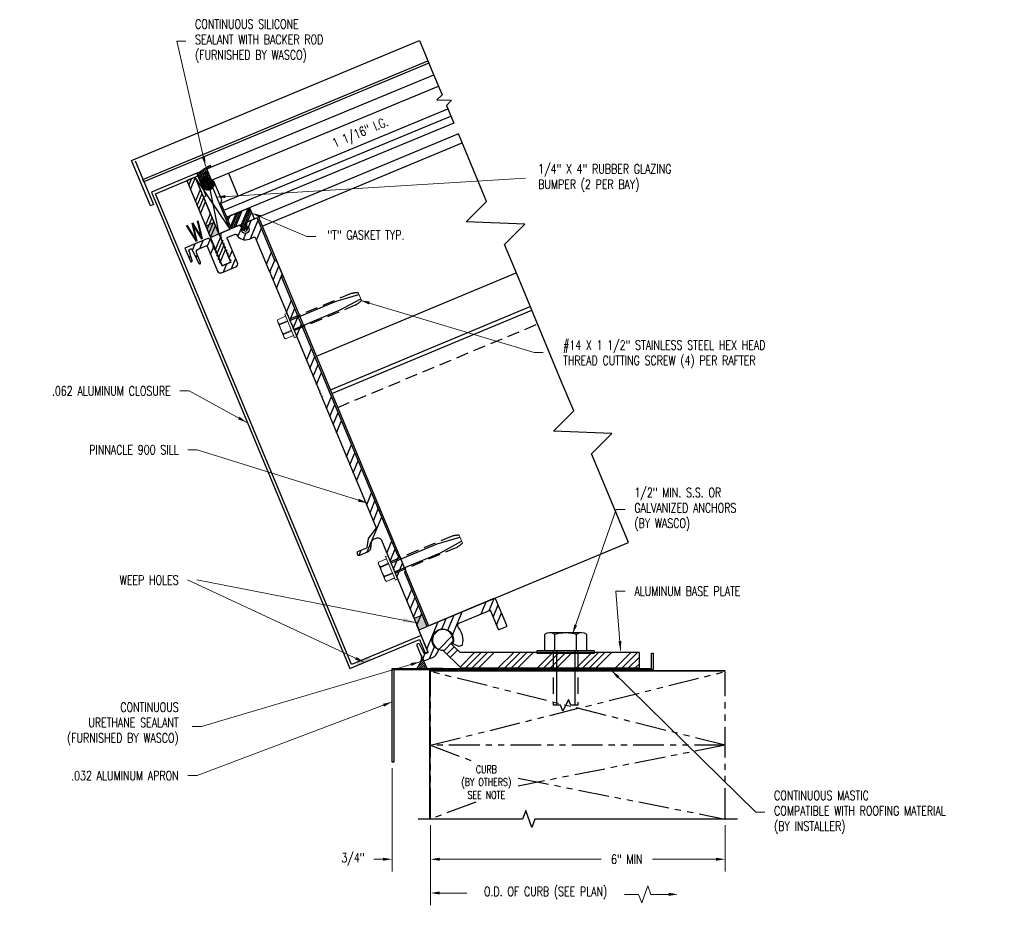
# Model space of a CAD drawing. Header units: inches. Extents: x 22.7 to 42.7, y -50.1 to -32.1.
import ezdxf
from ezdxf.enums import TextEntityAlignment as Align

# ---------------------------------------------------------------- set-up
doc = ezdxf.new("R2010")
doc.units = ezdxf.units.IN
doc.header["$MEASUREMENT"] = 0
for name, pattern in [('CENTER', [2, 1.25, -0.25, 0.25, -0.25]), ('HIDDEN', [0.375, 0.25, -0.125]), ('PHANTOM2', [1.25, 0.625, -0.125, 0.125, -0.125, 0.125, -0.125])]:
    doc.linetypes.add(name, pattern=pattern)
for name, color, linetype in [('4', 120, 'CENTER'), ('CLOSURES', 150, 'Continuous'), ('CURB', 80, 'PHANTOM2'), ('DIMENSIONS', 2, 'Continuous'), ('Extrusion Hatch', 30, 'Continuous'), ('EXTRUSIONS', 1, 'Continuous'), ('EXTRUSIONS_HATCH', 30, 'Continuous'), ('FLASHING', 6, 'Continuous'), ('GASKETS', 7, 'Continuous'), ('GLASS', 5, 'Continuous'), ('hardware', 4, 'Continuous')]:
    doc.layers.add(name, color=color, linetype=linetype)
doc.styles.add('ROMANS', font='romans.shx', dxfattribs={"width": 0.75})
doc.styles.add('WASCO', font='SIMPLEX.shx', dxfattribs={"width": 0.75})
doc.dimstyles.new('WASCO', dxfattribs={"dimscale": 0, "dimtxt": 0.09375, "dimasz": 0.09375, "dimexe": 0.125, "dimexo": 0.0625, "dimgap": 0.09375, "dimtad": 0, "dimtoh": 1, "dimdec": 5, "dimzin": 3, "dimdsep": 46, "dimlunit": 4, "dimtxsty": 'WASCO', "dimcen": 0, "dimclrd": 256, "dimclre": 256, "dimclrt": 256, "dimaunit": 1, "dimadec": 3, "dimazin": 0, "dimtfac": 0.8, "dimtdec": 5, "dimtofl": 0, "dimtmove": 0, "dimatfit": 0, "dimfxl": 1, "dimfrac": 2, "dimtolj": 1, "dimtzin": 0, "dimlwd": 5, "dimlwe": 5, "dimarcsym": 0})

# ---------------------------------------------------------------- blocks, each defined once
blk = doc.blocks.new('ANCHOR3-8')
at = {"layer": 'hardware'}
for p, q in [((0.244, 0.307), (-0.244, 0.307)), ((-0.325, 0.283), (-0.325, 0.031)), ((-0.164, 0.031), (-0.164, 0.283)), ((0.164, 0.031), (0.164, 0.283)), ((0.325, 0.031), (0.325, 0.283)), ((0.325, 0.031), (-0.325, 0.031)), ((-0.138, 0.031), (-0.138, -0.797)), ((0.138, 0.031), (0.138, -0.797))]:
    blk.add_line(p, q, dxfattribs=at)
at = {"layer": 'hardware', "linetype": 'HIDDEN', "ltscale": 0.06}
for p, q in [((-0.188, 0), (-0.188, 0.031)), ((0.187, 0), (0.187, 0.031))]:
    blk.add_line(p, q, dxfattribs=at)
at = {"layer": 'hardware', "linetype": 'HIDDEN'}
for p, q in [((-0.188, 0), (-0.188, -0.797)), ((0.187, 0), (0.187, -0.797))]:
    blk.add_line(p, q, dxfattribs=at)
at = {"layer": 'hardware'}
blk.add_lwpolyline([(0.438, 0), (0.438, 0.031), (-0.438, 0.031), (-0.438, 0)], close=True, dxfattribs=at)
blk.add_lwpolyline([(0.187, -0.797), (0.078, -0.797), (0.041, -0.707), (-0.042, -0.887), (-0.08, -0.797), (-0.188, -0.797)], dxfattribs=at)
for centre, radius, start, end in [((-0.244, 0.16), 0.147, 56.8634, 123.1879), ((0, -0.282), 0.588, 73.8535, 106.1465), ((0.244, 0.16), 0.147, 56.8121, 123.1366)]:
    blk.add_arc(centre, radius, start, end, dxfattribs=at)
blk = doc.blocks.new('*D14')
at = {"layer": 'Defpoints', "color": 0, "lineweight": -3, "transparency": 16777216}
for p in [(30.273, -47.217), (31.055, -48.373), (31.055, -49.192)]:
    blk.add_point(p, dxfattribs=at)
at = {"layer": 'DIMENSIONS', "lineweight": 5, "transparency": 16777216}
for p, q in [((30.273, -47.342), (30.273, -49.442)), ((31.055, -48.498), (31.055, -49.442)), ((30.086, -49.192), (29.898, -49.192)), ((31.243, -49.192), (31.43, -49.192))]:
    blk.add_line(p, q, dxfattribs=at)
at = {"layer": 'DIMENSIONS', "lineweight": -3, "transparency": 16777216}
for points in [[(30.086, -49.161), (30.086, -49.223), (30.273, -49.192)], [(31.243, -49.161), (31.243, -49.223), (31.055, -49.192)]]:
    blk.add_solid(points, dxfattribs=at)
at = {"layer": 'DIMENSIONS', "lineweight": -3, "transparency": 16777216, "insert": (29.477, -49.192), "char_height": 0.1875, "attachment_point": 5, "style": 'WASCO'}
blk.add_mtext('\\A1;3/4"', dxfattribs=at)
blk = doc.blocks.new('*D15')
at = {"layer": 'Defpoints', "color": 0, "lineweight": -3, "transparency": 16777216}
for p in [(31.055, -48.373), (37.055, -48.373), (37.055, -49.192)]:
    blk.add_point(p, dxfattribs=at)
at = {"layer": 'DIMENSIONS', "lineweight": 5, "transparency": 16777216}
for p, q in [((31.055, -48.498), (31.055, -49.442)), ((37.055, -48.498), (37.055, -49.442)), ((31.243, -49.192), (34.527, -49.192)), ((36.868, -49.192), (35.571, -49.192))]:
    blk.add_line(p, q, dxfattribs=at)
at = {"layer": 'DIMENSIONS', "lineweight": -3, "transparency": 16777216}
for points in [[(31.243, -49.161), (31.243, -49.223), (31.055, -49.192)], [(36.868, -49.161), (36.868, -49.223), (37.055, -49.192)]]:
    blk.add_solid(points, dxfattribs=at)
at = {"layer": 'DIMENSIONS', "lineweight": -3, "transparency": 16777216, "insert": (35.049, -49.192), "char_height": 0.1875, "attachment_point": 5, "style": 'WASCO'}
blk.add_mtext('\\A1;6" MIN', dxfattribs=at)
blk = doc.blocks.new('90SB')
at = {"layer": 'EXTRUSIONS_HATCH'}
h = blk.add_hatch(dxfattribs=at)
h.set_pattern_fill('ANSI34', color=256)
edge = h.paths.add_edge_path()
edge.add_arc((0, 0), 0.22, -41.2606, 222.359, ccw=False)
edge.add_arc((0.173, -0.152), 0.01, 138.7394, 222.4385)
edge.add_line((0.166, -0.158), (0.245, -0.245))
edge.add_arc((0.256, -0.235), 0.015, 222.4385, 270)
edge.add_line((0.256, -0.25), (0.32, -0.25))
edge.add_arc((0.32, -0.235), 0.015, 270, 324.6864)
edge.add_arc((0, -0.008), 0.407, 324.6864, 376.5347)
edge.add_arc((0.45, 0.126), 0.062, 90, 196.5347, ccw=False)
edge.add_line((0.45, 0.187), (1.11, 0.187))
edge.add_arc((1.11, 0.173), 0.015, 0, 90, ccw=False)
edge.add_line((1.125, 0.173), (1.125, -0.235))
edge.add_arc((1.14, -0.235), 0.015, 180, 270)
edge.add_line((1.14, -0.25), (1.298, -0.25))
edge.add_arc((1.298, -0.235), 0.015, 270, 360)
edge.add_line((1.313, -0.235), (1.313, 0.344))
edge.add_arc((1.282, 0.344), 0.031, 360, 450)
edge.add_line((1.282, 0.375), (-0.187, 0.375))
edge.add_line((-0.187, 0.375), (-0.187, 1.564))
edge.add_line((-0.187, 1.564), (-0.156, 1.594))
edge.add_line((-0.156, 1.594), (-0.156, 1.906))
edge.add_line((-0.156, 1.906), (-0.187, 1.936))
edge.add_line((-0.187, 1.936), (-0.187, 8.064))
edge.add_line((-0.187, 8.064), (-0.156, 8.094))
edge.add_line((-0.156, 8.094), (-0.156, 8.406))
edge.add_line((-0.156, 8.406), (-0.187, 8.436))
edge.add_line((-0.187, 8.436), (-0.187, 9.375))
edge.add_line((-0.187, 9.375), (-0.403, 9.375))
edge.add_arc((-0.403, 9.344), 0.031, 90, 160.7)
edge.add_line((-0.432, 9.354), (-0.453, 9.296))
edge.add_arc((-0.447, 9.29), 0.008, 140.3096, 306.0286)
edge.add_arc((-0.437, 9.27), 0.015, 0, 110.3343, ccw=False)
edge.add_line((-0.422, 9.27), (-0.422, 9.247))
edge.add_arc((-0.5, 9.247), 0.0781, 180, 360, ccw=False)
edge.add_line((-0.578, 9.247), (-0.578, 9.27))
edge.add_arc((-0.563, 9.27), 0.015, 90, 180, ccw=False)
edge.add_line((-0.563, 9.285), (-0.555, 9.285))
edge.add_arc((-0.555, 9.293), 0.008, 270, 379.3)
edge.add_line((-0.547, 9.296), (-0.568, 9.354))
edge.add_arc((-0.597, 9.344), 0.031, 19.3, 90)
edge.add_line((-0.597, 9.375), (-0.976, 9.375))
edge.add_arc((-0.976, 9.36), 0.015, 90, 150)
edge.add_line((-0.989, 9.368), (-1.027, 9.302))
edge.add_line((-1.027, 9.302), (-1.007, 9.291))
edge.add_line((-1.007, 9.291), (-1.027, 9.279))
edge.add_line((-1.027, 9.279), (-1.027, 9.231))
edge.add_line((-1.027, 9.231), (-1.007, 9.22))
edge.add_line((-1.007, 9.22), (-1.027, 9.208))
edge.add_line((-1.027, 9.208), (-1.027, 9.16))
edge.add_line((-1.027, 9.16), (-1.007, 9.149))
edge.add_line((-1.007, 9.149), (-1.027, 9.137))
edge.add_line((-1.027, 9.137), (-1.027, 9.089))
edge.add_line((-1.027, 9.089), (-1.007, 9.078))
edge.add_line((-1.007, 9.078), (-1.027, 9.066))
edge.add_line((-1.027, 9.066), (-1.027, 9.018))
edge.add_line((-1.027, 9.018), (-1.007, 9.007))
edge.add_line((-1.007, 9.007), (-1.027, 8.995))
edge.add_line((-1.027, 8.995), (-1.027, 8.947))
edge.add_line((-1.027, 8.947), (-1.007, 8.936))
edge.add_line((-1.007, 8.936), (-1.027, 8.924))
edge.add_line((-1.027, 8.924), (-1.027, 8.876))
edge.add_line((-1.027, 8.876), (-1.007, 8.865))
edge.add_line((-1.007, 8.865), (-1.027, 8.853))
edge.add_line((-1.027, 8.853), (-1.027, 8.805))
edge.add_line((-1.027, 8.805), (-1.007, 8.794))
edge.add_line((-1.007, 8.794), (-1.027, 8.782))
edge.add_line((-1.027, 8.782), (-1.027, 8.75))
edge.add_line((-1.027, 8.75), (-1.223, 8.75))
edge.add_line((-1.223, 8.75), (-1.223, 8.818))
edge.add_line((-1.223, 8.818), (-1.243, 8.829))
edge.add_line((-1.243, 8.829), (-1.223, 8.841))
edge.add_line((-1.223, 8.841), (-1.223, 8.889))
edge.add_line((-1.223, 8.889), (-1.243, 8.9))
edge.add_line((-1.243, 8.9), (-1.223, 8.912))
edge.add_line((-1.223, 8.912), (-1.223, 8.96))
edge.add_line((-1.223, 8.96), (-1.243, 8.971))
edge.add_line((-1.243, 8.971), (-1.223, 8.983))
edge.add_line((-1.223, 8.983), (-1.223, 9.031))
edge.add_line((-1.223, 9.031), (-1.243, 9.042))
edge.add_line((-1.243, 9.042), (-1.223, 9.054))
edge.add_line((-1.223, 9.054), (-1.223, 9.102))
edge.add_line((-1.223, 9.102), (-1.243, 9.113))
edge.add_line((-1.243, 9.113), (-1.223, 9.125))
edge.add_line((-1.223, 9.125), (-1.223, 9.173))
edge.add_line((-1.223, 9.173), (-1.243, 9.184))
edge.add_line((-1.243, 9.184), (-1.223, 9.196))
edge.add_line((-1.223, 9.196), (-1.223, 9.244))
edge.add_line((-1.223, 9.244), (-1.243, 9.255))
edge.add_line((-1.243, 9.255), (-1.223, 9.267))
edge.add_line((-1.223, 9.267), (-1.223, 9.302))
edge.add_line((-1.223, 9.302), (-1.261, 9.368))
edge.add_arc((-1.274, 9.36), 0.015, 30, 90)
edge.add_line((-1.274, 9.375), (-1.781, 9.375))
edge.add_line((-1.781, 9.375), (-1.781, 9.085))
edge.add_arc((-1.761, 9.085), 0.0203, 180, 355.4112)
edge.add_line((-1.741, 9.084), (-1.722, 9.301))
edge.add_arc((-1.707, 9.3), 0.015, 90, 175.2056, ccw=False)
edge.add_line((-1.707, 9.315), (-1.673, 9.315))
edge.add_arc((-1.673, 9.3), 0.015, 3.3052, 90, ccw=False)
edge.add_line((-1.658, 9.301), (-1.64, 8.979))
edge.add_arc((-1.62, 8.981), 0.0203, 185, 360)
edge.add_line((-1.599, 8.981), (-1.599, 9.19))
edge.add_arc((-1.539, 9.19), 0.06, 90, 180, ccw=False)
edge.add_line((-1.539, 9.25), (-1.363, 9.25))
edge.add_arc((-1.363, 9.235), 0.015, 0, 90, ccw=False)
edge.add_line((-1.348, 9.235), (-1.348, 8.687))
edge.add_arc((-1.286, 8.687), 0.062, 180, 270)
edge.add_line((-1.286, 8.625), (-0.969, 8.625))
edge.add_arc((-0.969, 8.687), 0.062, 270, 360)
edge.add_line((-0.907, 8.687), (-0.907, 9.23))
edge.add_arc((-0.892, 9.23), 0.015, 90, 180, ccw=False)
edge.add_line((-0.892, 9.245), (-0.729, 9.245))
edge.add_arc((-0.729, 9.223), 0.0224, 5.9807, 90, ccw=False)
edge.add_arc((-0.5, 9.247), 0.208, 185.9807, 270)
edge.add_line((-0.5, 9.039), (-0.406, 9.039))
edge.add_arc((-0.406, 9.008), 0.031, 0, 90, ccw=False)
edge.add_line((-0.375, 9.008), (-0.375, 8.265))
edge.add_line((-0.375, 8.265), (-0.36, 8.25))
edge.add_line((-0.36, 8.25), (-0.375, 8.235))
edge.add_line((-0.375, 8.235), (-0.375, 7.109))
edge.add_line((-0.375, 7.109), (-0.36, 7.094))
edge.add_line((-0.36, 7.094), (-0.375, 7.079))
edge.add_line((-0.375, 7.079), (-0.375, 5.65))
edge.add_arc((-0.375, 5.64), 0.01, -90, 90, ccw=False)
edge.add_line((-0.375, 5.63), (-0.375, 5.587))
edge.add_arc((-0.375, 5.577), 0.01, -90, 90, ccw=False)
edge.add_line((-0.375, 5.567), (-0.375, 5.525))
edge.add_arc((-0.375, 5.515), 0.01, -90, 90, ccw=False)
edge.add_line((-0.375, 5.505), (-0.375, 2.625))
edge.add_line((-0.375, 2.625), (-0.603, 2.493))
edge.add_arc((-0.588, 2.466), 0.031, 120, 150)
edge.add_line((-0.615, 2.482), (-0.703, 2.328))
edge.add_arc((-0.716, 2.336), 0.015, 270, 330, ccw=False)
edge.add_line((-0.716, 2.321), (-0.898, 2.321))
edge.add_arc((-0.897, 2.281), 0.04, 90, 270)
edge.add_line((-0.898, 2.241), (-0.708, 2.241))
edge.add_arc((-0.708, 2.321), 0.08, 270, 330)
edge.add_line((-0.638, 2.281), (-0.575, 2.391))
edge.add_arc((-0.506, 2.351), 0.08, 90, 150, ccw=False)
edge.add_line((-0.506, 2.431), (-0.455, 2.431))
edge.add_arc((-0.455, 2.351), 0.08, 0, 90, ccw=False)
edge.add_line((-0.375, 2.351), (-0.375, 1.765))
edge.add_line((-0.375, 1.765), (-0.36, 1.75))
edge.add_line((-0.36, 1.75), (-0.375, 1.735))
edge.add_line((-0.375, 1.735), (-0.375, 0.515))
edge.add_line((-0.375, 0.515), (-0.36, 0.5))
edge.add_line((-0.36, 0.5), (-0.375, 0.485))
edge.add_line((-0.375, 0.485), (-0.375, -0.11))
edge.add_arc((-0.39, -0.11), 0.015, 270, 360, ccw=False)
edge.add_line((-0.39, -0.125), (-0.439, -0.125))
edge.add_arc((-0.439, -0.11), 0.015, 184.1786, 270, ccw=False)
edge.add_line((-0.454, -0.111), (-0.47, 0.099))
edge.add_arc((-0.5, 0.094), 0.031, 8.3571, 180)
edge.add_line((-0.531, 0.094), (-0.531, -0.219))
edge.add_arc((-0.5, -0.219), 0.031, 180, 270)
edge.add_line((-0.5, -0.25), (-0.297, -0.25))
edge.add_arc((-0.297, -0.219), 0.031, 270, 292.186)
edge.add_arc((-0.414, 0.066), 0.339, 292.186, 317.745)
edge.add_arc((-0.17, -0.155), 0.01, 317.745, 402.359)
at = {"layer": 'Defpoints'}
for p in [(-1.125, 9.375), (-1.031, 9.375), (-0.156, 9.375), (-0.375, 7.094), (-0.375, 1.75), (-0.375, 0.5), (-0.156, 0.375)]:
    blk.add_point(p, dxfattribs=at)
at = {"layer": 'EXTRUSIONS'}
blk.add_lwpolyline([(-0.163, -0.148, -2.236042), (0.165, -0.145, 0.382358), (0.166, -0.158), (0.245, -0.245, 0.210558), (0.256, -0.25), (0.32, -0.25, 0.243249), (0.333, -0.244, 0.230171), (0.391, 0.108, -0.501498), (0.45, 0.187), (1.11, 0.187, -0.414214), (1.125, 0.173), (1.125, -0.235, 0.414214), (1.14, -0.25), (1.298, -0.25, 0.414214), (1.313, -0.235), (1.313, 0.344, 0.414214), (1.282, 0.375), (-0.187, 0.375), (-0.187, 1.564), (-0.156, 1.594), (-0.156, 1.906), (-0.187, 1.936), (-0.187, 8.064), (-0.156, 8.094), (-0.156, 8.406), (-0.187, 8.436), (-0.187, 9.375), (-0.403, 9.375, 0.31866), (-0.432, 9.354), (-0.453, 9.296, 0.882541), (-0.442, 9.284, -0.522422), (-0.422, 9.27), (-0.422, 9.247, -1), (-0.578, 9.247), (-0.578, 9.27, -0.414214), (-0.563, 9.285), (-0.555, 9.285, 0.516691), (-0.547, 9.296), (-0.568, 9.354, 0.31866), (-0.597, 9.375), (-0.976, 9.375, 0.267949), (-0.989, 9.368), (-1.027, 9.302), (-1.007, 9.291), (-1.027, 9.279), (-1.027, 9.231), (-1.007, 9.22), (-1.027, 9.208), (-1.027, 9.16), (-1.007, 9.149), (-1.027, 9.137), (-1.027, 9.089), (-1.007, 9.078), (-1.027, 9.066), (-1.027, 9.018), (-1.007, 9.007), (-1.027, 8.995), (-1.027, 8.947), (-1.007, 8.936), (-1.027, 8.924), (-1.027, 8.876), (-1.007, 8.865), (-1.027, 8.853), (-1.027, 8.805), (-1.007, 8.794), (-1.027, 8.782), (-1.027, 8.75), (-1.223, 8.75), (-1.223, 8.818), (-1.243, 8.829), (-1.223, 8.841), (-1.223, 8.889), (-1.243, 8.9), (-1.223, 8.912), (-1.223, 8.96), (-1.243, 8.971), (-1.223, 8.983), (-1.223, 9.031), (-1.243, 9.042), (-1.223, 9.054), (-1.223, 9.102), (-1.243, 9.113), (-1.223, 9.125), (-1.223, 9.173), (-1.243, 9.184), (-1.223, 9.196), (-1.223, 9.244), (-1.243, 9.255), (-1.223, 9.267), (-1.223, 9.302), (-1.261, 9.368, 0.267949), (-1.274, 9.375), (-1.781, 9.375), (-1.781, 9.085, 0.960736), (-1.741, 9.084), (-1.722, 9.301, -0.389912), (-1.707, 9.315), (-1.673, 9.315, -0.397417), (-1.658, 9.301), (-1.64, 8.979, 0.957292), (-1.599, 8.981), (-1.599, 9.19, -0.414214), (-1.539, 9.25), (-1.363, 9.25, -0.414214), (-1.348, 9.235), (-1.348, 8.687, 0.414214), (-1.286, 8.625), (-0.969, 8.625, 0.414214), (-0.907, 8.687), (-0.907, 9.23, -0.414214), (-0.892, 9.245), (-0.729, 9.245, -0.383961), (-0.707, 9.225, 0.383961), (-0.5, 9.039), (-0.406, 9.039, -0.414214), (-0.375, 9.008), (-0.375, 8.265), (-0.36, 8.25), (-0.375, 8.235), (-0.375, 7.109), (-0.36, 7.094), (-0.375, 7.079), (-0.375, 5.65, -1), (-0.375, 5.63), (-0.375, 5.587, -1), (-0.375, 5.567), (-0.375, 5.525, -1), (-0.375, 5.505), (-0.375, 2.625), (-0.603, 2.493, 0.131652), (-0.615, 2.482), (-0.703, 2.328, -0.267949), (-0.716, 2.321), (-0.898, 2.321, 1), (-0.898, 2.241), (-0.708, 2.241, 0.267949), (-0.638, 2.281), (-0.575, 2.391, -0.267949), (-0.506, 2.431), (-0.455, 2.431, -0.414214), (-0.375, 2.351), (-0.375, 1.765), (-0.36, 1.75), (-0.375, 1.735), (-0.375, 0.515), (-0.36, 0.5), (-0.375, 0.485), (-0.375, -0.11, -0.414214), (-0.39, -0.125), (-0.439, -0.125, -0.393011), (-0.454, -0.111), (-0.47, 0.099, 0.929606), (-0.531, 0.094), (-0.531, -0.219, 0.414214), (-0.5, -0.25), (-0.297, -0.25, 0.097108), (-0.286, -0.248, 0.111987), (-0.163, -0.162, 0.386941)], format="xyb", close=True, dxfattribs=at)
for p in [(-0.563, 9.34), (-0.438, 9.34)]:
    blk.add_point(p, dxfattribs=at)
blk = doc.blocks.new('G102')
at = {"layer": 'GASKETS'}
h = blk.add_hatch(dxfattribs=at)
h.set_pattern_fill('ANSI34', color=256, scale=0.25, angle=0.0004, style=0)
h.set_pattern_definition([(45.00035, (-706.9455, -56.19506), (-0.132583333, 0.13258171), []), (45.00035, (-706.9013, -56.19506), (-0.132583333, 0.13258171), []), (45.00035, (-706.8571, -56.19506), (-0.132583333, 0.13258171), []), (45.00035, (-706.8129, -56.19506), (-0.132583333, 0.13258171), [])])
h.paths.add_polyline_path([(0.049, 0.128), (0.025, 0.06), (0.014, 0.06), (0.014, -0.002), (0.057, 0.04), (0.071, 0.026), (0, -0.045), (-0.071, 0.026), (-0.057, 0.04), (-0.014, -0.002), (-0.014, 0.06), (-0.025, 0.06), (-0.049, 0.128), (-0.25, 0.128), (-0.25, 0.378), (0.25, 0.378), (0.25, 0.128)])
blk.add_lwpolyline([(0.049, 0.128), (0.025, 0.06), (0.014, 0.06), (0.014, -0.002), (0.057, 0.04), (0.071, 0.026), (0, -0.045), (-0.071, 0.026), (-0.057, 0.04), (-0.014, -0.002), (-0.014, 0.06), (-0.025, 0.06), (-0.049, 0.128), (-0.25, 0.128), (-0.25, 0.378), (0.25, 0.378), (0.25, 0.128)], close=True, dxfattribs=at)
blk = doc.blocks.new('G133M')
at = {"layer": 'EXTRUSIONS_HATCH', "lineweight": -3}
h = blk.add_hatch(dxfattribs=at)
h.set_pattern_fill('ANSI34', color=256, scale=0.5, style=0)
h.set_pattern_definition([(45, (-3.2506, -0.67217), (-0.265165, 0.265165), []), (45, (-3.1622, -0.67217), (-0.265165, 0.265165), []), (45, (-3.07382, -0.67217), (-0.265165, 0.265165), []), (45, (-2.98544, -0.67217), (-0.265165, 0.265165), [])])
h.paths.add_polyline_path([(-0.09375, 0), (0.09375, 0), (0.09375, 1), (-0.09375, 1)])
at = {"layer": 'EXTRUSIONS', "lineweight": -3}
for p, q in [((-0.09375, 1), (-0.09375, 0)), ((0.09375, 1), (-0.09375, 1)), ((0.09375, 0), (0.09375, 1)), ((-0.09375, 0), (0.09375, 0))]:
    blk.add_line(p, q, dxfattribs=at)
blk = doc.blocks.new('G131')
at = {"layer": 'GASKETS', "lineweight": -3}
for p, q in [((0.25, 0), (0, 1.25)), ((0.25, 1.25), (0, 0))]:
    blk.add_line(p, q, dxfattribs=at)
blk.add_lwpolyline([(0, 0), (0.25, 0), (0.25, 1.25), (0, 1.25)], close=True, dxfattribs=at)
blk = doc.blocks.new('F106TC')
at = {"layer": 'hardware', "linetype": 'Continuous', "lineweight": 15}
for p, q in [((-0.229, 0.212), (-0.24, 0.188)), ((-0.048, 0.212), (-0.229, 0.212)), ((-0.229, 0.212), (-0.229, 0.211)), ((-0.048, 0.211), (-0.229, 0.211)), ((0, 0.26), (-0.048, 0.26)), ((-0.048, 0.26), (-0.048, -0.26)), ((0, 0.26), (0, -0.26)), ((-0.24, 0.162), (-0.24, 0.188)), ((-0.24, 0), (-0.24, 0.162)), ((-0.24, -0.162), (-0.24, 0)), ((-0.229, 0.113), (-0.229, 0.098)), ((-0.229, 0.113), (-0.048, 0.113)), ((-0.048, 0.098), (-0.229, 0.098)), ((1.5, 0.087), (1.5, -0.088)), ((-0.24, -0.187), (-0.24, -0.162)), ((-0.24, -0.187), (-0.229, -0.212)), ((-0.229, -0.098), (-0.048, -0.098)), ((-0.229, -0.098), (-0.229, -0.113)), ((-0.048, -0.113), (-0.229, -0.113)), ((-0.229, -0.211), (-0.048, -0.211)), ((-0.229, -0.211), (-0.229, -0.212)), ((-0.229, -0.212), (-0.048, -0.212)), ((-0.048, -0.26), (0, -0.26))]:
    blk.add_line(p, q, dxfattribs=at)
at = {"layer": 'hardware', "linetype": 'HIDDEN', "lineweight": -3}
for p, q in [((1.359, 0.125), (0, 0.125)), ((1.359, -0.125), (0, -0.125))]:
    blk.add_line(p, q, dxfattribs=at)
at = {"layer": 'hardware', "lineweight": -3}
for p, q in [((0, 0.097), (1.019, 0.097)), ((1.019, 0.097), (1.5, 0.046)), ((0, -0.098), (1.01, -0.098)), ((1.01, -0.098), (1.5, -0.046))]:
    blk.add_line(p, q, dxfattribs=at)
at = {"layer": 'hardware', "linetype": 'Continuous', "lineweight": 15}
for centre, radius, start, end in [((-0.118, 0.16), 0.122, 155.2167, 179.013), ((-0.117, 0.165), 0.123, 181.0667, 204.7035), ((0.224, -0.003), 0.464, 167.3752, 179.5746), ((0.222, 0.003), 0.462, 180.407, 192.6431), ((-0.118, -0.164), 0.122, 155.2167, 179.013), ((-0.117, -0.16), 0.123, 181.0667, 204.7035)]:
    blk.add_arc(centre, radius, start, end, dxfattribs=at)
at = {"layer": 'hardware', "linetype": 'HIDDEN', "lineweight": -3}
for centre, start, end in [((1.224, -0.664), 69.8527, 80.2845), ((1.224, 0.664), 279.7155, 290.1473)]:
    blk.add_arc(centre, 0.8, start, end, dxfattribs=at)

msp = doc.modelspace()

# ---------------------------------------------------------------- hatches: boundary and pattern name
at = {"layer": 'DIMENSIONS', "lineweight": -3}
h = msp.add_hatch(color=256, dxfattribs=at)
h.dxf.hatch_style = 1
h.paths.add_polyline_path([(26.574789, -36.543919), (26.747867, -36.471807), (26.651717, -36.241036), (26.478639, -36.313149)])
h = msp.add_hatch(color=256, dxfattribs=at)
h.dxf.hatch_style = 1
h.paths.add_polyline_path([(30.815053, -44.527156), (30.988131, -44.455044), (30.891981, -44.224273), (30.718903, -44.296386)])
at = {"layer": 'Extrusion Hatch', "lineweight": -3}
h = msp.add_hatch(dxfattribs=at)
h.set_pattern_fill('ANSI34', color=256, scale=0.75, style=0)
h.set_pattern_definition([(45, (18.0674, -0.00735), (-0.3977476, 0.3977476), []), (45, (18.19996, -0.00735), (-0.3977476, 0.3977476), []), (45, (18.33254, -0.00735), (-0.3977476, 0.3977476), []), (45, (18.4651, -0.00735), (-0.3977476, 0.3977476), [])])
h.paths.add_polyline_path([(35.305435, -44.989431), (33.815435, -44.989431), (33.805435, -44.999431), (33.795435, -44.989431), (31.655744, -44.989431), (31.491933, -44.825619, 3.616538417), (31.308394, -44.939066), (31.671259, -45.301931), (35.305435, -45.301931)])
at = {"layer": 'hardware'}
h = msp.add_hatch(dxfattribs=at)
h.set_pattern_fill('ANSI31', color=256, scale=0.25, angle=22.619, style=0)
h.set_pattern_definition([(67.619, (28.11439, -39.084683), (-0.028896, 0.01189887), [])])
edge = h.paths.add_edge_path()
edge.add_line((26.502691, -35.152057), (26.591221, -35.115171))
edge.add_line((26.591221, -35.115171), (26.576773, -35.080494))
edge.add_line((26.576773, -35.080494), (26.497288, -35.113611))
edge.add_arc((26.047257, -34.624507), 0.664644, 292.2954755, 312.6175415, ccw=False)
edge.add_line((26.299412, -35.239462), (26.319654, -35.28801))
edge.add_line((26.319654, -35.28801), (26.380182, -35.433284))
edge.add_arc((26.498094, -35.427027), 0.118078, 43.9381874, 183.0374163, ccw=False)
edge.add_line((26.58312, -35.345095), (26.502691, -35.152057))
h = msp.add_hatch(dxfattribs=at)
h.set_pattern_fill('DOTS', color=256, scale=0.25, angle=22.619, style=0)
h.set_pattern_definition([(22.619, (28.11439, -39.084683), (0.001202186, 0.017427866), [0, -0.015625])])
edge = h.paths.add_edge_path()
edge.add_line((26.598839, -35.382829), (26.58312, -35.345095))
edge.add_arc((26.498091, -35.427022), 0.118076, 43.9354954, 183.0401084)
edge.add_line((26.380182, -35.433284), (26.423821, -35.538021))
edge.add_arc((26.52229, -35.44587), 0.134863, 223.1014674, 372.3168726)
edge.add_line((26.654048, -35.417102), (26.598839, -35.382829))
at = {"layer": 'hardware', "lineweight": -3}
h = msp.add_hatch(dxfattribs=at)
h.set_pattern_fill('ANSI31', color=256, scale=0.25, style=0)
h.set_pattern_definition([(45, (-233.314595, -534.8761), (-0.0220970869, 0.0220970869), [])])
edge = h.paths.add_edge_path()
edge.add_arc((27.730806, -46.40916), 3.425381, 21.371945, 23.3960003)
edge.add_arc((30.403815, -45.021605), 0.471541, 322.2632736, 356.6697656, ccw=False)
edge.add_line((30.776725, -45.310204), (30.98704, -45.310204))
edge.add_line((30.98704, -45.310204), (30.920639, -45.16088))

# ---------------------------------------------------------------- linework, layer by layer
at = {"layer": '4'}
msp.add_line((31.305435, -45.310204), (31.055435, -45.310204), dxfattribs=at)
at = {"layer": 'CLOSURES', "lineweight": -3}
msp.add_lwpolyline([(25.044345, -34.989773), (25.413825, -35.876564), (25.356132, -35.900601), (24.971531, -34.977519), (30.829668, -32.536732), (31.021969, -32.998273), (25.221524, -35.415022), (25.20252, -35.36941), (31.002964, -32.952661), (31.118119, -33.229044)], dxfattribs=at)
at = {"layer": 'CURB', "lineweight": -3}
for p, q in [((31.055435, -48.373454), (31.055435, -45.373454)), ((31.055435, -46.873454), (37.055435, -45.373454)), ((37.055435, -46.873454), (31.055435, -45.373454)), ((37.055435, -48.373454), (37.055435, -45.373454)), ((37.055435, -46.873454), (31.055435, -46.873454)), ((31.055435, -46.873454), (31.974086, -47.217948)), ((37.055435, -46.873454), (32.841868, -47.703542)), ((32.841868, -47.543367), (37.055435, -48.373454)), ((31.974086, -48.02896), (31.055435, -48.373454))]:
    msp.add_line(p, q, dxfattribs=at)
at = {"layer": 'CURB', "lineweight": -3, "const_width": 0.03125}
msp.add_lwpolyline([(37.055435, -45.357829), (31.03981, -45.357829), (31.03981, -48.373454)], dxfattribs=at)
at = {"layer": 'CURB', "linetype": 'Continuous', "lineweight": -3}
msp.add_lwpolyline([(37.305435, -48.373454), (33.180435, -48.373454), (33.117935, -48.545172), (32.992935, -48.201737), (32.930435, -48.373454), (30.805435, -48.373454)], dxfattribs=at)
at = {"layer": 'DIMENSIONS', "color": 2, "lineweight": 5}
for p, q in [((31.055435, -49.319064), (31.055435, -50.128502)), ((31.242935, -49.878502), (31.796315, -49.878502)), ((35.902245, -49.905594), (35.68632, -49.905594))]:
    msp.add_line(p, q, dxfattribs=at)
at = {"layer": 'DIMENSIONS', "lineweight": -3}
for points in [[(26.574789, -36.543919), (26.747867, -36.471807), (26.651717, -36.241036), (26.478639, -36.313149)], [(30.815053, -44.527156), (30.988131, -44.455044), (30.891981, -44.224273), (30.718903, -44.296386)]]:
    msp.add_lwpolyline(points, close=True, dxfattribs=at)
at = {"layer": 'DIMENSIONS', "color": 2, "lineweight": 5}
msp.add_lwpolyline([(35.902245, -49.905594), (35.541406, -49.905594), (35.478906, -49.733877), (35.353906, -50.077311), (35.291406, -49.905594), (35.005407, -49.905594)], dxfattribs=at)
at = {"layer": 'DIMENSIONS', "lineweight": -3}
msp.add_solid([(29.545493, -45.191957), (29.568454, -45.247389), (29.819984, -45.078259), (29.842945, -45.133692)], dxfattribs=at)
at = {"layer": 'DIMENSIONS', "color": 2, "lineweight": -3}
for points in [[(31.242935, -49.847252), (31.242935, -49.909752), (31.055435, -49.878502)], [(35.902245, -49.874344), (35.902245, -49.936844), (36.089745, -49.905594)]]:
    msp.add_solid(points, dxfattribs=at)
at = {"layer": 'EXTRUSIONS', "lineweight": -3}
msp.add_lwpolyline([(33.795435, -44.989431), (31.655744, -44.989431), (31.491933, -44.825619, 3.616538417), (31.308394, -44.939066), (31.671259, -45.301931), (35.305435, -45.301931), (35.305435, -44.989431), (33.815435, -44.989431), (33.805435, -44.999431)], format="xyb", close=True, dxfattribs=at)
at = {"layer": 'FLASHING'}
msp.add_lwpolyline([(29.445193, -45.233747), (25.45479, -35.656372), (26.267103, -35.317923), (26.436327, -35.724079), (26.491712, -35.701003), (26.299412, -35.239462), (25.376329, -35.624063), (29.412884, -45.312208), (30.83097, -44.721364), (30.9462, -44.997928), (31.001585, -44.974852), (30.863279, -44.642903), (29.445193, -45.233747)], dxfattribs=at)
msp.add_lwpolyline([(30.305435, -45.342204), (30.305435, -47.217204), (30.273435, -47.217204), (30.273435, -45.310204), (35.555435, -45.310204), (35.555435, -44.997704), (35.587435, -44.997704), (35.587435, -45.342204)], close=True, dxfattribs=at)
at = {"layer": 'GLASS'}
for p, q in [((26.502676, -35.152063), (31.122171, -33.238606)), ((31.118167, -33.228995), (31.289795, -33.640935)), ((26.598344, -35.383035), (31.218319, -33.469379)), ((31.289795, -33.640935), (31.186888, -33.744876)), ((31.186888, -33.744876), (31.483992, -33.756109)), ((31.483992, -33.756109), (31.381085, -33.86005)), ((31.381085, -33.86005), (31.53081, -34.21942)), ((26.789679, -35.844977), (31.410613, -33.930924)), ((26.849471, -35.989334), (31.470705, -34.075157)), ((31.53081, -34.21942), (26.909276, -36.133721)), ((26.598344, -35.383035), (26.502676, -35.152063)), ((26.653483, -35.417422), (26.598344, -35.383035)), ((26.804355, -35.781673), (26.653483, -35.417422)), ((26.789679, -35.844977), (26.804355, -35.781673)), ((26.909276, -36.133721), (26.789679, -35.844977))]:
    msp.add_line(p, q, dxfattribs=at)
at = {"layer": 'GLASS', "lineweight": -3, "extrusion": (3e-16, -1e-16, -1)}
msp.add_line((26.944795, -35.239536), (27.136133, -35.701477), dxfattribs=at)
at = {"layer": 'hardware', "lineweight": -3}
for p, q in [((27.629459, -36.312634), (31.696801, -34.617981)), ((28.733406, -38.962221), (32.800749, -37.267567)), ((29.018305, -39.646006), (33.085647, -37.951352)), ((29.049614, -39.721151), (33.116956, -38.026497))]:
    msp.add_line(p, q, dxfattribs=at)
at = {"layer": 'hardware', "linetype": 'HIDDEN', "lineweight": -3}
msp.add_line((29.166122, -40.000782), (33.233464, -38.306128), dxfattribs=at)
at = {"layer": 'hardware', "lineweight": -3}
msp.add_lwpolyline([(35.08432, -42.748371), (34.392037, -41.086822), (34.334485, -40.94869), (34.746105, -40.532923), (33.557692, -40.488007), (33.969312, -40.072239), (33.717363, -39.467534), (32.80872, -37.286698), (32.560488, -36.690918), (32.972109, -36.27515), (31.783696, -36.230234), (32.195316, -35.814466), (32.134045, -35.66741), (31.622907, -34.440626), (27.555565, -36.13528), (31.016978, -44.443025)], close=True, dxfattribs=at)
at = {"layer": 'hardware'}
for points in [[(26.502691, -35.152057), (26.591221, -35.115171), (26.576773, -35.080494), (26.497288, -35.113611, -0.088904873), (26.299412, -35.239462, 0), (26.319654, -35.28801), (26.380182, -35.433284, -0.694366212), (26.58312, -35.345095)], [(26.598839, -35.382829), (26.58312, -35.345095, 0.694401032), (26.380182, -35.433284), (26.423821, -35.538021, 0.761902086), (26.654048, -35.417102)]]:
    msp.add_lwpolyline(points, format="xyb", close=True, dxfattribs=at)
at = {"layer": 'hardware', "lineweight": -3}
msp.add_lwpolyline([(30.920639, -45.16088, 0.008831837), (30.87456, -45.048997, -0.151264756), (30.776725, -45.310204), (30.98704, -45.310204)], format="xyb", close=True, dxfattribs=at)

# ---------------------------------------------------------------- block references
at = {"layer": 'DIMENSIONS', "lineweight": -3, "rotation": 22.619}
msp.add_blockref('90SB', (31.305435, -44.729087), dxfattribs=at)
at = {"layer": 'EXTRUSIONS', "lineweight": -3, "xscale": 1.333333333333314, "yscale": 1.333333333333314, "zscale": 1.333333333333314}
msp.add_blockref('ANCHOR3-8', (33.805435, -44.997204), dxfattribs=at)
at = {"layer": 'GASKETS', "lineweight": -3, "rotation": 22.619}
for name, p in [('G131', (26.747867, -36.471807)), ('G102', (27.287483, -36.385643)), ('F106TC', (28.231012, -38.325194)), ('F106TC', (30.286226, -43.257918))]:
    msp.add_blockref(name, p, dxfattribs=at)
at = {"layer": 'GASKETS', "lineweight": -3, "yscale": 1.875501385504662, "rotation": 22.619}
msp.add_blockref('G133M', (26.901884, -37.085222), dxfattribs=at)

# ---------------------------------------------------------------- texts
at = {"layer": 'Defpoints', "style": 'ROMANS', "width": 0.75}
msp.add_text('1 1/16" I.G.', height=0.1875, rotation=22.4994639, dxfattribs=at).set_placement((29.658234, -34.49405), align=Align.CENTER)
at = {"layer": 'DIMENSIONS', "lineweight": -3, "char_height": 0.1875, "style": 'WASCO'}
for s, insert, attachment_point in [('CONTINUOUS SILICONE\\PSEALANT WITH BACKER ROD\\P(FURNISHED BY WASCO)', (26.263548, -32.550103), 4), ('1/4" X 4" RUBBER GLAZING\\PBUMPER (2 PER BAY)', (33.246159, -35.338747), 4), ('"T" GASKET TYP.', (28.957324, -36.494338), 4), ('#14 X 1 1/2" STAINLESS STEEL HEX HEAD\\PTHREAD CUTTING SCREW (4) PER RAFTER', (33.7544, -38.921338), 4), ('.062 ALUMINUM CLOSURE', (25.766518, -39.666625), 6), ('PINNACLE 900 SILL', (25.929064, -40.863708), 6), ('1/2" MIN. S.S. OR \\PGALVANIZED ANCHORS \\P(BY WASCO)', (35.205817, -42.076509), 4), ('WEEP HOLES', (25.928661, -43.513671), 6), ('ALUMINUM BASE PLATE', (35.204987, -43.739451), 4), ('CONTINUOUS\\PURETHANE SEALANT\\P(FURNISHED BY WASCO)', (25.92864, -46.442692), 6), ('.032 ALUMINUM APRON', (25.92864, -47.49172), 6), ('CONTINUOUS MASTIC\\PCOMPATIBLE WITH ROOFING MATERIAL\\P(BY INSTALLER)', (38.048159, -48.237533), 4)]:
    msp.add_mtext(s, dxfattribs=dict(at, insert=insert, attachment_point=attachment_point))
at = {"layer": 'DIMENSIONS', "lineweight": -3, "insert": (26.272648, -36.421767), "char_height": 0.375, "attachment_point": 5, "rotation": 22.619, "style": 'WASCO'}
msp.add_mtext('\\A1;W', dxfattribs=at)
at = {"layer": 'DIMENSIONS', "lineweight": -3, "insert": (32.19138, -47.623454), "char_height": 0.15625, "width": 1.77490364, "attachment_point": 5, "style": 'WASCO'}
msp.add_mtext('CURB\\P(BY OTHERS)\\PSEE NOTE', dxfattribs=at)
at = {"layer": 'DIMENSIONS', "color": 2, "lineweight": 5, "insert": (33.397143, -49.878502), "char_height": 0.1875, "attachment_point": 5, "style": 'WASCO'}
msp.add_mtext('O.D. OF CURB (SEE PLAN)', dxfattribs=at)
at = {"layer": 'EXTRUSIONS', "lineweight": -3, "insert": (25.856948, -42.269576), "char_height": 0.28125, "attachment_point": 4, "style": 'WASCO'}
msp.add_mtext('\\A1;', dxfattribs=at)

# ---------------------------------------------------------------- dimensions: what is measured, and where the dimension line sits
at = {"layer": 'DIMENSIONS', "lineweight": -3}
for base, p1, p2, text, picture, middle in [((31.055435, -49.192229), (30.273435, -47.217204), (31.055435, -48.373454), '3/4"', '*D14', (29.47656, -49.192229)), ((37.055435, -49.192229), (31.055435, -48.373454), (37.055435, -48.373454), '<> MIN', '*D15', (35.049059, -49.192229))]:
    dim = msp.add_linear_dim(base=base, p1=p1, p2=p2, text=text, dimstyle='WASCO', override={"dimscale": 2, "dimtxt": 0.09375, "dimasz": 0.09375}, dxfattribs=at)
    dim.commit()
    dim.dimension.update_dxf_attribs({"geometry": picture, "text_midpoint": middle, "dimtype": 160})

# ---------------------------------------------------------------- leaders
at = {"layer": 'DIMENSIONS', "lineweight": -3, "annotation_type": 0, "has_hookline": 1}
for points, override, hookline_direction, text_width in [([(26.477242, -35.09749), (25.888548, -32.550103), (26.076048, -32.550103)], {"dimscale": 2, "dimgap": 0.09375, "dimtad": 0}, 0, 3.020089), ([(26.692366, -35.724303), (32.987928, -35.338747)], {"dimscale": 2}, 1, 3.040179), ([(27.417235, -36.047834), (28.53517, -36.523782), (28.72267, -36.523782)], {"dimscale": 2}, 0, 1.794643), ([(29.631171, -37.8249), (33.162378, -38.886673), (33.349878, -38.886673)], {"dimscale": 2}, 0, 4.647321), ([(27.31714, -40.308804), (26.141518, -39.666625), (25.954018, -39.666625)], {"dimscale": 2}, 1, 2.712054), ([(29.764725, -41.945844), (26.304064, -40.863708), (26.116564, -40.863708)], {"dimscale": 2}, 1, 2.055804), ([(33.94766, -44.60583), (34.830817, -42.076509), (35.018317, -42.076509)], {"dimscale": 2, "dimgap": 0.09375, "dimtad": 0}, 0, 2.377232), ([(34.924054, -44.943782), (34.829987, -43.739451), (35.017487, -43.739451)], {"dimscale": 2, "dimgap": 0.09375, "dimtad": 0}, 0, 2.491071), ([(30.838579, -45.177074), (26.390649, -46.494849), (26.203149, -46.494849)], {"dimscale": 2}, 1, 2.558036), ([(34.743592, -45.357829), (37.673159, -48.237533), (37.860659, -48.237533)], {"dimscale": 2}, 0, 4.03125), ([(30.273435, -45.992445), (26.30364, -47.49172), (26.11614, -47.49172)], {"dimscale": 2, "dimgap": 0.09375, "dimtad": 0}, 1, 2.470982)]:
    msp.add_leader(points, dimstyle='WASCO', override=override, dxfattribs=dict(at, hookline_direction=hookline_direction, text_width=text_width))
at = {"layer": 'DIMENSIONS', "lineweight": -3}
for points, override in [([(29.705008, -45.1842), (26.111339, -43.508156)], {"dimscale": 2}), ([(30.774563, -44.380824), (26.298839, -43.508156)], {"dimscale": 3, "dimgap": 0.09375, "dimtad": 0})]:
    msp.add_leader(points, dimstyle='WASCO', override=override, dxfattribs=at)

doc.saveas('drawing.dxf')
